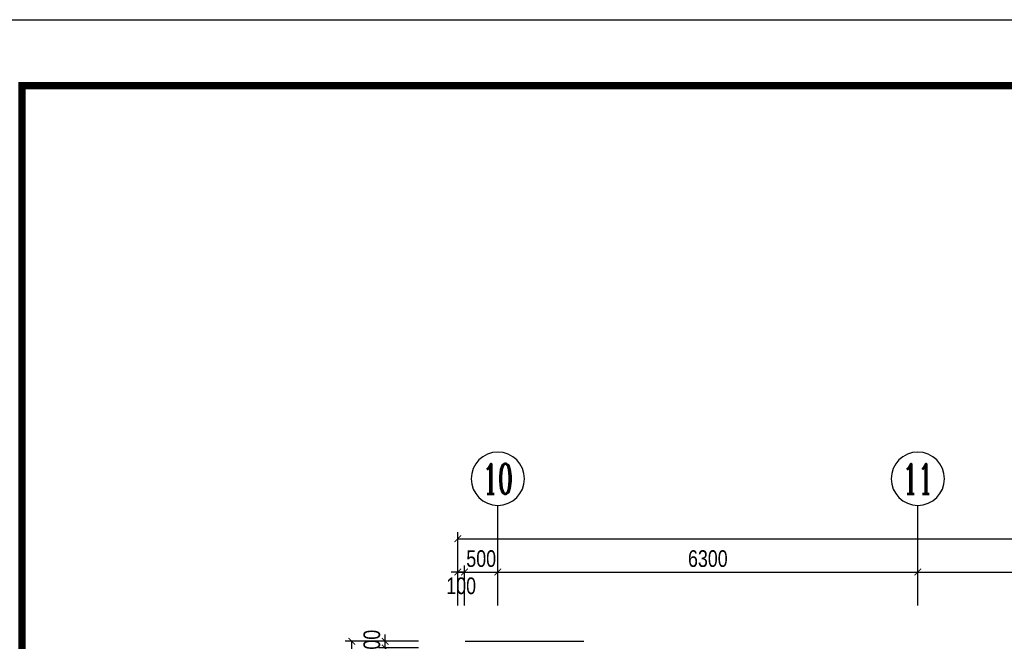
# Model space of a CAD drawing. Header units: millimetres. Extents: x -539149 to -534375, y 505028 to 505469.
# Tile 17 of 135: x -537939 to -537791, y 505365 to 505459. Entities that reach past the tile are written whole.
import ezdxf
from ezdxf.enums import TextEntityAlignment as Align

# ---------------------------------------------------------------- set-up
doc = ezdxf.new("R2010")
doc.units = ezdxf.units.MM
doc.header["$LTSCALE"] = 10
doc.layers.get('Defpoints').update_dxf_attribs({"color": 8})
for name, color, linetype in [('A-建筑-原墙体', 2, 'Continuous'), ('A-建筑-窗户', 4, 'Continuous'), ('A-建筑-轴号', 3, 'Continuous'), ('A2图框$0$E-图框', 100, 'Continuous'), ('AXIS_TEXT', 50, 'Continuous'), ('B-平面-尺寸', 8, 'Continuous')]:
    doc.layers.add(name, color=color, linetype=linetype)
doc.layers.add('A-批量打印图层', color=251, linetype='Continuous', plot=False)
doc.layers.add('A2图框$0$图框外线', color=1, linetype='Continuous', plot=False)
doc.styles.add('_TCH_AXIS', font='COMPLEX', dxfattribs={"bigfont": 'GBCBIG'})
doc.styles.add('CCD_DIM', font='txt', dxfattribs={"width": 0.8})
doc.styles.add('COMPLEX', font='COMPLEX')
doc.dimstyles.new('1-1', dxfattribs={"dimscale": 0, "dimtxt": 2.5, "dimasz": 1, "dimexe": 1, "dimexo": 1, "dimgap": 0.75, "dimtad": 1, "dimdec": 0, "dimrnd": 0.004999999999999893, "dimzin": 0, "dimdsep": 46, "dimtxsty": 'CCD_DIM', "dimblk": 'ARCHTICK', "dimcen": 0.13, "dimclrd": 44, "dimclre": 44, "dimclrt": 50, "dimadec": 0, "dimazin": 0, "dimtfac": 1, "dimtdec": 0, "dimtix": 1, "dimtmove": 2, "dimatfit": 3, "dimldrblk": 'HBA_Leader_Dot', "dimfxl": 5, "dimfxlon": 1, "dimtvp": 1, "dimtolj": 1, "dimtzin": 0, "dimarcsym": 0})

# ---------------------------------------------------------------- blocks, each defined once
blk = doc.blocks.new('_ArchTick')
at = {"color": 0, "linetype": 'ByBlock', "const_width": 0.15}
blk.add_lwpolyline([(-0.5, -0.5), (0.5, 0.5)], dxfattribs=at)
blk = doc.blocks.new('*D582')
at = {"layer": 'B-平面-尺寸', "color": 44, "lineweight": -2, "ltscale": 0.01, "transparency": 16777216}
for p, q in [((-537873.2732111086, 505370.5986509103), (-537873.2732111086, 505376.5986509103)), ((-537872.2732111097, 505370.5986509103), (-537872.2732111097, 505376.5986509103)), ((-537873.2732111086, 505375.5986509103), (-537874.2732111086, 505375.5986509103)), ((-537873.2732111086, 505375.5986509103), (-537872.2732111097, 505375.5986509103)), ((-537872.2732111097, 505375.5986509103), (-537871.2732111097, 505375.5986509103))]:
    blk.add_line(p, q, dxfattribs=at)
at = {"layer": 'Defpoints', "color": 0, "ltscale": 0.01, "transparency": 16777216}
for p in [(-537872.2732111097, 505375.5986509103), (-537873.2732111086, 505365.5985742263), (-537872.2732111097, 505365.5985742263)]:
    blk.add_point(p, dxfattribs=at)
at = {"layer": 'B-平面-尺寸', "color": 44, "lineweight": -2, "ltscale": 0.01, "transparency": 16777216}
blk.add_blockref('_ArchTick', (-537873.2732111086, 505375.5986509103), dxfattribs=at)
at = {"layer": 'B-平面-尺寸', "color": 44, "lineweight": -2, "ltscale": 0.01, "transparency": 16777216, "rotation": 180}
blk.add_blockref('_ArchTick', (-537872.2732111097, 505375.5986509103), dxfattribs=at)
at = {"layer": 'B-平面-尺寸', "color": 50, "ltscale": 0.01, "transparency": 16777216, "insert": (-537872.7732111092, 505373.5166421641), "char_height": 2.499999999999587, "attachment_point": 5, "style": 'CCD_DIM'}
blk.add_mtext('\\A1;100', dxfattribs=at)
blk = doc.blocks.new('HBA_Leader_Dot')
at = {"color": 0, "linetype": 'ByBlock'}
blk.add_line((-5, 0), (-10, 0), dxfattribs=at)
at = {"color": 0, "linetype": 'ByBlock', "const_width": 5}
blk.add_lwpolyline([(-2.5, 0, 1), (2.5, 0, 1)], format="xyb", close=True, dxfattribs=at)
blk = doc.blocks.new('*D583')
at = {"layer": 'B-平面-尺寸', "color": 44, "lineweight": -2, "ltscale": 0.01, "transparency": 16777216}
for p, q in [((-537872.2732111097, 505370.5986509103), (-537872.2732111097, 505376.5986509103)), ((-537867.2732111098, 505370.5986509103), (-537867.2732111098, 505376.5986509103)), ((-537872.2732111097, 505375.5986509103), (-537873.2732111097, 505375.5986509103)), ((-537872.2732111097, 505375.5986509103), (-537867.2732111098, 505375.5986509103)), ((-537867.2732111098, 505375.5986509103), (-537866.2732111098, 505375.5986509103))]:
    blk.add_line(p, q, dxfattribs=at)
at = {"layer": 'Defpoints', "color": 0, "ltscale": 0.01, "transparency": 16777216}
for p in [(-537867.2732111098, 505375.5986509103), (-537872.2732111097, 505365.5985742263), (-537867.2732111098, 505365.5985742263)]:
    blk.add_point(p, dxfattribs=at)
at = {"layer": 'B-平面-尺寸', "color": 44, "lineweight": -2, "ltscale": 0.01, "transparency": 16777216}
blk.add_blockref('_ArchTick', (-537872.2732111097, 505375.5986509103), dxfattribs=at)
at = {"layer": 'B-平面-尺寸', "color": 44, "lineweight": -2, "ltscale": 0.01, "transparency": 16777216, "rotation": 180}
blk.add_blockref('_ArchTick', (-537867.2732111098, 505375.5986509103), dxfattribs=at)
at = {"layer": 'B-平面-尺寸', "color": 50, "ltscale": 0.01, "transparency": 16777216, "insert": (-537869.7732111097, 505377.5986509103), "char_height": 2.499999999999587, "attachment_point": 5, "style": 'CCD_DIM'}
blk.add_mtext('\\A1;500', dxfattribs=at)
blk = doc.blocks.new('*D603')
at = {"layer": 'B-平面-尺寸', "color": 44, "lineweight": -2, "ltscale": 0.01, "transparency": 16777216}
for p, q in [((-537884.1732111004, 505365.1987272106), (-537884.1732111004, 505366.1987272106)), ((-537879.1732111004, 505365.1987272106), (-537885.1732111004, 505365.1987272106)), ((-537884.1732111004, 505364.1987272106), (-537884.1732111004, 505365.1987272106)), ((-537879.1732111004, 505364.1987272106), (-537885.1732111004, 505364.1987272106)), ((-537884.1732111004, 505364.1987272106), (-537884.1732111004, 505363.1987272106))]:
    blk.add_line(p, q, dxfattribs=at)
at = {"layer": 'Defpoints', "color": 0, "ltscale": 0.01, "transparency": 16777216}
for p in [(-537884.1732111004, 505365.1987272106), (-537874.1732111, 505365.1987272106), (-537874.1732111, 505364.1987272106)]:
    blk.add_point(p, dxfattribs=at)
at = {"layer": 'B-平面-尺寸', "color": 44, "lineweight": -2, "ltscale": 0.01, "transparency": 16777216}
for p, rotation in [((-537884.1732111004, 505365.1987272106), 270), ((-537884.1732111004, 505364.1987272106), 90)]:
    blk.add_blockref('_ArchTick', p, dxfattribs=dict(at, rotation=rotation))
at = {"layer": 'B-平面-尺寸', "color": 50, "ltscale": 0.01, "transparency": 16777216, "insert": (-537886.1732111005, 505364.6987272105), "char_height": 2.499999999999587, "attachment_point": 5, "rotation": 90, "style": 'CCD_DIM'}
blk.add_mtext('\\A1;100', dxfattribs=at)
blk = doc.blocks.new('_AXISO')
blk.add_circle((0, 0), 0.5)
at = {"layer": 'AXIS_TEXT', "style": 'COMPLEX', "width": 1.041666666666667}
blk.add_attdef('A', text='', height=0.56, dxfattribs=at).set_placement((-0.25, -0.28), (0.25, -0.28), align=Align.FIT)
blk = doc.blocks.new('A2图框')
at = {"layer": 'A2图框$0$E-图框', "color": 4, "const_width": 1.131313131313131}
blk.add_lwpolyline([(-363.4031259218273, 295.2979469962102), (209.3847528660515, 295.2979469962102), (209.3847528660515, -104.9040732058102), (-363.4031259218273, -104.9040732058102)], close=True, dxfattribs=at)
at = {"layer": 'A2图框$0$图框外线', "color": 1}
blk.add_lwpolyline([(-374.7162572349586, 305.1969368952), (219.2837427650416, 305.1969368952), (219.2837427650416, -114.8030631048), (-374.7162572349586, -114.8030631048)], close=True, dxfattribs=at)
blk.add_lwpolyline([(-374.7162572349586, 305.1969368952), (219.2837427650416, 305.1969368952), (219.2837427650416, -114.8030631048), (-374.7162572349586, -114.8030631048)], close=True, dxfattribs=at)
blk.add_lwpolyline([(-374.7162572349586, 305.1969368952), (219.2837427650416, 305.1969368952), (219.2837427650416, -114.8030631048), (-374.7162572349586, -114.8030631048)], close=True, dxfattribs=at)

msp = doc.modelspace()

# ---------------------------------------------------------------- linework, layer by layer
at = {"layer": 'A-建筑-原墙体', "ltscale": 0.01}
msp.add_line((-537872.173211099, 505365.1987272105, 0.06894340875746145), (-537854.3732111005, 505365.1987272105, 0.06894340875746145), dxfattribs=at)
at = {"layer": 'A-建筑-轴号', "ltscale": 0.01}
for p, q in [((-537867.2732111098, 505370.5986509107, 0.06894340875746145), (-537867.2732111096, 505385.5986509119, 0.06894340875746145)), ((-537804.2732111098, 505370.5986509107, 0.06894340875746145), (-537804.2732111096, 505385.5986509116, 0.06894340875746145))]:
    msp.add_line(p, q, dxfattribs=at)
at = {"layer": 'A-批量打印图层'}
msp.add_lwpolyline([(-537949.9614833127, 505458.5096570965), (-537355.9614833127, 505458.5096570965), (-537355.9614833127, 505038.5096570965), (-537949.9614833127, 505038.5096570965)], close=True, dxfattribs=at)

# ---------------------------------------------------------------- block references
at = {"layer": 'A-建筑-窗户', "ltscale": 0.5}
msp.add_blockref('A2图框', (-537575.2452260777, 505153.3127202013), dxfattribs=at)
at = {"layer": 'A-建筑-轴号', "ltscale": 0.01}
ref = msp.add_blockref('_AXISO', (-537867.2732111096, 505389.5986509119, 0.06894340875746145), dxfattribs=dict(at, xscale=-8, yscale=8, zscale=8, rotation=180))
ref.add_attrib('A', '10', dxfattribs={"layer": 'AXIS_TEXT', "height": 4.525483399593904, "style": '_TCH_AXIS', "width": 0.7241379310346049}).set_placement((-537869.5359528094, 505387.3359092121, 0.06894340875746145), (-537865.0104694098, 505387.3359092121, 0.06894340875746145), align=Align.FIT)
ref = msp.add_blockref('_AXISO', (-537804.2732111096, 505389.5986509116, 0.06894340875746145), dxfattribs=dict(at, xscale=-8, yscale=8, zscale=8, rotation=180))
ref.add_attrib('A', '11', dxfattribs={"layer": 'AXIS_TEXT', "height": 4.525483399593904, "style": '_TCH_AXIS', "width": 0.8750000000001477}).set_placement((-537806.5359528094, 505387.3359092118, 0.06894340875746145), (-537802.0104694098, 505387.3359092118, 0.06894340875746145), align=Align.FIT)

# ---------------------------------------------------------------- dimensions: what is measured, and where the dimension line sits
at = {"layer": 'B-平面-尺寸', "ltscale": 0.01}
msp.add_linear_dim(base=(-537514.2732111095, 505380.5986509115, 0.06894340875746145), p1=(-537873.2732111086, 505370.1987272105, 0.06894340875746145), p2=(-537514.2732111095, 505370.1987272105, 0.06894340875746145), dimstyle='1-1', override={"dimscale": 0.9999999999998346, "dimlfac": 100}, dxfattribs=at).render()
for p1, p2, distance, picture, middle in [((-537872.2732111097, 505365.5985742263, 0.06894340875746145), (-537867.2732111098, 505365.5985742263, 0.06894340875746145), 10.000076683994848, '*D583', (-537869.7732111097, 505377.5986509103, 0.06894340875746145)), ((-537874.1732111, 505364.1987272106, 0.06894340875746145), (-537874.1732111, 505365.1987272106, 0.06894340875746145), 10.000000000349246, '*D603', (-537886.1732111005, 505364.6987272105, 0.06894340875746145))]:
    dim = msp.add_aligned_dim(p1=p1, p2=p2, distance=distance, dimstyle='1-1', override={"dimscale": 0.9999999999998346, "dimlfac": 100}, dxfattribs=at)
    dim.commit()
    dim.dimension.update_dxf_attribs({"geometry": picture, "text_midpoint": middle})
for p1, p2, distance in [((-537867.2732111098, 505365.5985742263, 0.06894340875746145), (-537804.2732111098, 505365.5985742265, 0.06894340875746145), 10.00007668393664), ((-537804.2732111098, 505365.5985742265, 0.06894340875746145), (-537717.2732111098, 505365.5985742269, 0.06894340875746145), 10.000076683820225), ((-537874.1732111, 505220.6987272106, 0.06894340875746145), (-537874.1732111, 505365.1987272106, 0.06894340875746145), 15.000000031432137)]:
    msp.add_aligned_dim(p1=p1, p2=p2, distance=distance, dimstyle='1-1', override={"dimscale": 0.9999999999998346, "dimlfac": 100}, dxfattribs=at).render()
dim = msp.add_linear_dim(base=(-537872.2732111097, 505375.5986509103, 0.06894340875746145), p1=(-537873.2732111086, 505365.5985742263, 0.06894340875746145), p2=(-537872.2732111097, 505365.5985742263, 0.06894340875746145), angle=0, dimstyle='1-1', override={"dimscale": 0.9999999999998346, "dimlfac": 100}, dxfattribs=at)
dim.commit()
dim.dimension.update_dxf_attribs({"geometry": '*D582', "text_midpoint": (-537872.7732111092, 505373.5166421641, 0.06894340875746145), "dimtype": 161})

doc.saveas('drawing.dxf')
